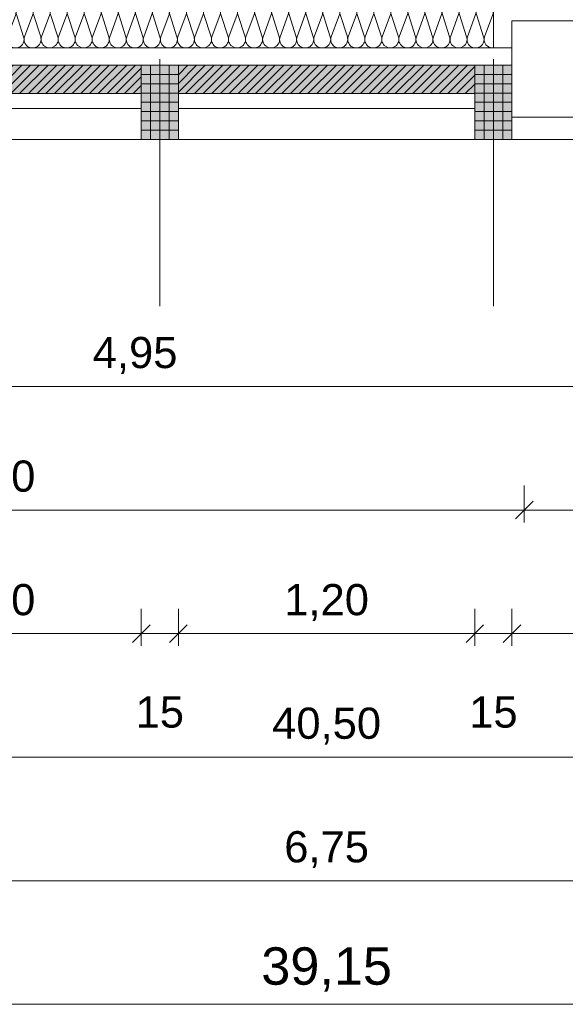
# Model space of a CAD drawing. Header units: metres. Extents: x -167 to 152, y -127 to 99.
# Tile 47 of 225: x -20.82 to -18.61, y -25.77 to -21.79. Entities that reach past the tile are written whole.
import ezdxf

# ---------------------------------------------------------------- set-up
doc = ezdxf.new("R2010")
doc.units = ezdxf.units.M
doc.header["$PDMODE"] = 1
doc.header["$PDSIZE"] = -2
doc.linetypes.add('Raster 01', pattern=[2, 1, -1])
doc.layers.get('0').update_dxf_attribs({"lineweight": 25})
for name, color, linetype, lineweight, true_color in [('014_Fassadenarbeiten-000 Aufsicht Betonfertigteile', 7, 'Continuous', 9, 0xc0c0c0), ('014_Fassadenarbeiten-000 Aufsicht Mauerwerk', 7, 'Continuous', 9, 0xa6a6a6), ('014_Fassadenarbeiten-330 mineralische Dämmung', 7, 'Continuous', 9, 0x666666), ('031_Metallbauarbeiten-330 Aufsicht Metallbauarbeiten', 7, 'Continuous', 9, 0xa6a6a6), ('AV1-Raster', 7, 'Raster 01', 9, 0xa6a6a6)]:
    doc.layers.add(name, color=color, linetype=linetype, lineweight=lineweight, true_color=true_color)
for name, color, linetype, lineweight in [('014_Fassadenarbeiten-330 Betonfertigteile vertikal', 7, 'Continuous', 9), ('014_Fassadenarbeiten-330 Filtermauerwerk 11.5cm', 7, 'Continuous', 9), ('_1.35m (3D)', 7, 'Continuous', 9), ('_OG 1 (2D)', 7, 'Continuous', 9), ('Bemaßung-Bemaßung', 7, 'Continuous', 9)]:
    doc.layers.add(name, color=color, linetype=linetype, lineweight=lineweight)
doc.layers.get('0').freeze()
doc.styles.add('Arial', font='arial.ttf')
doc.dimstyles.new('COE 50', dxfattribs={"dimtxt": 126.090495, "dimasz": 0.001414, "dimexe": 0.001, "dimexo": 0.01, "dimgap": 0.001, "dimtad": 1, "dimdec": 3, "dimtxsty": 'Arial', "dimblk": 'VW_SLASH-4', "dimblk1": 'VW_SLASH-4', "dimblk2": 'VW_SLASH-4', "dimcen": 0, "dimadec": 3, "dimazin": 0, "dimtfac": 0.8, "dimtdec": 3, "dimtix": 1, "dimtmove": 0, "dimatfit": 0, "dimldrblk": 'VW_SLASH-3', "dimfxl": 0.002, "dimfxlon": 1, "dimfrac": 2, "dimtolj": 1, "dimarcsym": 0})
pattern_1 = [(-90, (0, 0), (0.0375, 0), [])]
pattern_2 = [(0, (0, 0), (2e-18, -0.0375), [])]
pattern_3 = [(45, (0, 0), (0.01767767, -0.01767767), [])]

# ---------------------------------------------------------------- blocks, each defined once
blk = doc.blocks.new('Group-2')
at = {"layer": 'AV1-Raster'}
for p, q in [((-20.25, -22.95), (-20.25, 1.35)), ((-18.9, -22.95), (-18.9, 1.35))]:
    blk.add_line(p, q, dxfattribs=at)
blk = doc.blocks.new('1.35m (3D)')
at = {"layer": 'AV1-Raster', "color": 7}
blk.add_blockref('Group-2', (0, 0), dxfattribs=at)
blk = doc.blocks.new('Group-291')
at = {"layer": '014_Fassadenarbeiten-330 mineralische Dämmung', "transparency": 33554687, "flags": 128}
for points in [[(-21.77, 22.6949, 0.324435), (-21.7316, 22.7074, 0.324435), (-21.7316, 22.7479, 0.324435), (-21.77, 22.7604), (-21.86, 22.7315, -0.324488), (-21.8985, 22.7441, -0.324488), (-21.8985, 22.7845, -0.324488), (-21.86, 22.7971), (-21.77, 22.7638, 0.324435), (-21.7316, 22.7764, 0.324435), (-21.7316, 22.8168, 0.324435), (-21.77, 22.8294), (-21.86, 22.8004, -0.324488), (-21.8985, 22.813, -0.324488), (-21.8985, 22.8535, -0.324488), (-21.86, 22.866), (-21.77, 22.8327, 0.324435), (-21.7316, 22.8453, 0.324435), (-21.7316, 22.8857, 0.324435), (-21.77, 22.8983), (-21.86, 22.8694, -0.324488), (-21.8985, 22.8819, -0.324488), (-21.8985, 22.9224, -0.324488), (-21.86, 22.935), (-21.77, 22.9017, 0.665936), (-21.7287, 22.95)], [(-21.8237, 22.95), (-21.86, 22.9383, -0.31555), (-21.8978, 22.95)], [(-21.77, 18.9029, 1.372583), (-21.77, 18.9685), (-21.86, 18.9395, -1.372995), (-21.86, 19.0051), (-21.77, 18.9718, 1.372583), (-21.77, 19.0374), (-21.86, 19.0085, -1.372995), (-21.86, 19.074), (-21.77, 19.0408, 1.372583), (-21.77, 19.1063), (-21.86, 19.0774, -1.372995), (-21.86, 19.143), (-21.77, 19.1097, 1.372583), (-21.77, 19.1753), (-21.86, 19.1464, -1.372995), (-21.86, 19.2119), (-21.77, 19.1787, 1.372583), (-21.77, 19.2442), (-21.86, 19.2153, -1.372995), (-21.86, 19.2809), (-21.77, 19.2476, 1.372583), (-21.77, 19.3132), (-21.86, 19.2843, -1.372995), (-21.86, 19.3498), (-21.77, 19.3166, 1.372583), (-21.77, 19.3821), (-21.86, 19.3532, -1.372995), (-21.86, 19.4188), (-21.77, 19.3855, 1.372583), (-21.77, 19.4511), (-21.86, 19.4221, -1.372995), (-21.86, 19.4877), (-21.77, 19.4544, 1.372583), (-21.77, 19.52), (-21.86, 19.4911, -1.372995), (-21.86, 19.5567), (-21.77, 19.5234, 1.372583), (-21.77, 19.589), (-21.86, 19.56, -1.372995), (-21.86, 19.6256), (-21.77, 19.5923, 1.372583), (-21.77, 19.6579), (-21.86, 19.629, -1.372995), (-21.86, 19.6946), (-21.77, 19.6613, 1.372583), (-21.77, 19.7269), (-21.86, 19.6979, -1.372995), (-21.86, 19.7635), (-21.77, 19.7302, 1.372583), (-21.77, 19.7958), (-21.86, 19.7669, -1.372995), (-21.86, 19.8324), (-21.77, 19.7992, 1.372583), (-21.77, 19.8647), (-21.86, 19.8358, -1.372995), (-21.86, 19.9014), (-21.77, 19.8681, 1.372583), (-21.77, 19.9337), (-21.86, 19.9048, -1.372995), (-21.86, 19.9703), (-21.77, 19.9371, 1.372583), (-21.77, 20.0026), (-21.86, 19.9737, -1.372995), (-21.86, 20.0393), (-21.77, 20.006, 1.372583), (-21.77, 20.0716), (-21.86, 20.0427, -1.372995), (-21.86, 20.1082), (-21.77, 20.075, 1.372583), (-21.77, 20.1405), (-21.86, 20.1116, -1.372995), (-21.86, 20.1772), (-21.77, 20.1439, 1.372583), (-21.77, 20.2095), (-21.86, 20.1805, -1.372995), (-21.86, 20.2461), (-21.77, 20.2128, 1.372583), (-21.77, 20.2784), (-21.86, 20.2495, -1.372995), (-21.86, 20.3151), (-21.77, 20.2818, 1.372583), (-21.77, 20.3474), (-21.86, 20.3184, -1.372995), (-21.86, 20.384), (-21.77, 20.3507, 1.372583), (-21.77, 20.4163), (-21.86, 20.3874, -1.372995), (-21.86, 20.4529), (-21.77, 20.4197, 1.372583), (-21.77, 20.4852), (-21.86, 20.4563, -1.372995), (-21.86, 20.5219), (-21.77, 20.4886, 1.372583), (-21.77, 20.5542), (-21.86, 20.5253, -1.372995), (-21.86, 20.5908), (-21.77, 20.5576, 1.372583), (-21.77, 20.6231), (-21.86, 20.5942, -1.372995), (-21.86, 20.6598), (-21.77, 20.6265, 1.372583), (-21.77, 20.6921), (-21.86, 20.6632, -1.372995), (-21.86, 20.7287), (-21.77, 20.6955, 1.372583), (-21.77, 20.761), (-21.86, 20.7321, -1.372995), (-21.86, 20.7977), (-21.77, 20.7644, 1.372583), (-21.77, 20.83), (-21.86, 20.801, -1.372995), (-21.86, 20.8666), (-21.77, 20.8333, 1.372583), (-21.77, 20.8989), (-21.86, 20.87, -1.372995), (-21.86, 20.9356), (-21.77, 20.9023, 1.372583), (-21.77, 20.9679), (-21.86, 20.9389, -1.372995), (-21.86, 21.0045), (-21.77, 20.9712, 1.372583), (-21.77, 21.0368), (-21.86, 21.0079, -1.372995), (-21.86, 21.0734), (-21.77, 21.0402, 1.372583), (-21.77, 21.1057), (-21.86, 21.0768, -1.372995), (-21.86, 21.1424), (-21.77, 21.1091, 1.372583), (-21.77, 21.1747), (-21.86, 21.1458, -1.372995), (-21.86, 21.2113), (-21.77, 21.1781, 1.372583), (-21.77, 21.2436), (-21.86, 21.2147, -1.372995), (-21.86, 21.2803), (-21.77, 21.247, 1.372583), (-21.77, 21.3126), (-21.86, 21.2837, -1.372995), (-21.86, 21.3492), (-21.77, 21.316, 1.372583), (-21.77, 21.3815), (-21.86, 21.3526, -1.372995), (-21.86, 21.4182), (-21.77, 21.3849, 1.372583), (-21.77, 21.4505), (-21.86, 21.4215, -1.372995), (-21.86, 21.4871), (-21.77, 21.4538, 1.372583), (-21.77, 21.5194), (-21.86, 21.4905, -1.372995), (-21.86, 21.5561), (-21.77, 21.5228, 1.372583), (-21.77, 21.5884), (-21.86, 21.5594, -1.372995), (-21.86, 21.625), (-21.77, 21.5917, 1.372583), (-21.77, 21.6573), (-21.86, 21.6284, -1.372995), (-21.86, 21.694), (-21.77, 21.6607, 1.372583), (-21.77, 21.7263), (-21.86, 21.6973, -1.372995), (-21.86, 21.7629), (-21.77, 21.7296, 1.372583), (-21.77, 21.7952), (-21.86, 21.7663, -1.372995), (-21.86, 21.8318), (-21.77, 21.7986, 1.372583), (-21.77, 21.8641), (-21.86, 21.8352, -1.372995), (-21.86, 21.9008), (-21.77, 21.8675, 1.372583), (-21.77, 21.9331), (-21.86, 21.9042, -1.372995), (-21.86, 21.9697), (-21.77, 21.9365, 1.372583), (-21.77, 22.002), (-21.86, 21.9731, -1.372995), (-21.86, 22.0387), (-21.77, 22.0054, 1.372583), (-21.77, 22.071), (-21.86, 22.0421, -1.372995), (-21.86, 22.1076), (-21.77, 22.0744, 1.372583), (-21.77, 22.1399), (-21.86, 22.111, -1.372995), (-21.86, 22.1766), (-21.77, 22.1433, 1.372583), (-21.77, 22.2089), (-21.86, 22.1799, -1.372995), (-21.86, 22.2455), (-21.77, 22.2122, 1.372583), (-21.77, 22.2778), (-21.86, 22.2489, -1.372995), (-21.86, 22.3145), (-21.77, 22.2812, 1.372583), (-21.77, 22.3468), (-21.86, 22.3178, -1.372995), (-21.86, 22.3834), (-21.77, 22.3501, 1.372583), (-21.77, 22.4157), (-21.86, 22.3868, -1.372995), (-21.86, 22.4523), (-21.77, 22.4191, 1.372583), (-21.77, 22.4846), (-21.86, 22.4557, -1.372995), (-21.86, 22.5213), (-21.77, 22.488, 1.372583), (-21.77, 22.5536), (-21.86, 22.5247, -1.372995), (-21.86, 22.5902), (-21.77, 22.557, 1.372583), (-21.77, 22.6225), (-21.86, 22.5936, -1.372995), (-21.86, 22.6592), (-21.77, 22.6259, 1.372583), (-21.77, 22.6915), (-21.86, 22.6626, -1.372995), (-21.86, 22.7281), (-21.77, 22.6949, 1.372583), (-21.77, 22.7604), (-21.86, 22.7315, -1.372995), (-21.86, 22.7971), (-21.77, 22.7638, 1.372583), (-21.77, 22.8294), (-21.86, 22.8004, -1.372995), (-21.86, 22.866)], [(-21.77, 19.0374, -0.324435), (-21.7316, 19.0248, -0.324435), (-21.7316, 18.9844, -0.324435), (-21.77, 18.9718), (-21.86, 19.0051, 0.324488), (-21.8985, 18.9925, 0.324488), (-21.8985, 18.9521, 0.324488), (-21.86, 18.9395), (-21.77, 18.9685, -0.324435), (-21.7316, 18.9559, -0.324435), (-21.7316, 18.9155, -0.324435), (-21.77, 18.9029), (-21.86, 18.9362, 0.54007), (-21.9048, 18.9)], [(-21.7684, 18.9, -0.131588), (-21.7505, 18.9)]]:
    blk.add_lwpolyline(points, format="xyb", dxfattribs=at)
blk = doc.blocks.new('Group-292')
at = {"layer": '014_Fassadenarbeiten-330 mineralische Dämmung', "transparency": 33554687}
blk.add_blockref('Group-291', (0, 0), dxfattribs=at)
blk = doc.blocks.new('Parametric Object-44')
at = {"layer": '014_Fassadenarbeiten-330 mineralische Dämmung', "color": 7, "transparency": 33554687}
blk.add_blockref('Group-292', (0, 0), dxfattribs=at)
at = {"layer": '014_Fassadenarbeiten-330 mineralische Dämmung', "color": 0, "flags": 1}
for tag in ['IFC_UUID', 'instanceID', 'prm0_name', 'prm0_type', 'prm0_value', 'prm1_name', 'prm1_type', 'prm1_value', 'prm2_name', 'prm2_type', 'prm2_value', 'prm3_name', 'prm3_type', 'prm3_value', 'prm4_name', 'prm4_type', 'prm4_value', 'prm5_name', 'prm5_type', 'prm5_value', 'prm6_name', 'prm6_type', 'prm6_value']:
    blk.add_attdef(tag, (-22.95, -21.9131), '', height=0.00018, dxfattribs=at)
blk = doc.blocks.new('VW_SLASH-4')
at = {"color": 0, "linetype": 'ByBlock', "lineweight": -2, "transparency": 16777216}
blk.add_line((0, 0), (-1, 0), dxfattribs=at)
at = {"color": 0, "linetype": 'Continuous', "lineweight": 15, "transparency": 16777216, "flags": 128}
blk.add_lwpolyline([(0.5, 0.5), (-0.5, -0.5)], dxfattribs=at)
blk = doc.blocks.new('*D416')
at = {"layer": 'Bemaßung-Bemaßung', "color": 0, "lineweight": -2}
for p, q in [((-39.15, -25.675), (-39.15, -25.825)), ((0, -25.675), (0, -25.825)), ((-0.0707, -25.775), (-39.0793, -25.775))]:
    blk.add_line(p, q, dxfattribs=at)
at = {"layer": 'Defpoints', "color": 0}
for p in [(-39.15, -21.6), (0, -21.6), (-39.15, -25.775)]:
    blk.add_point(p, dxfattribs=at)
at = {"layer": 'Bemaßung-Bemaßung', "color": 0, "lineweight": -2, "xscale": 0.070693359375, "yscale": 0.070693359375, "zscale": 0.070693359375, "rotation": 180}
blk.add_blockref('VW_SLASH-4', (-39.15, -25.775), dxfattribs=at)
at = {"layer": 'Bemaßung-Bemaßung', "color": 0, "lineweight": -2, "xscale": 0.070693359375, "yscale": 0.070693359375, "zscale": 0.070693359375}
blk.add_blockref('VW_SLASH-4', (0, -25.775), dxfattribs=at)
at = {"layer": 'Bemaßung-Bemaßung', "color": 0, "insert": (-19.575, -25.6341), "char_height": 0.15131, "attachment_point": 5, "style": 'Arial'}
blk.add_mtext('\\A1;39,15', dxfattribs=at)
blk = doc.blocks.new('VW_SLASH-3')
at = {"color": 0, "linetype": 'ByBlock', "lineweight": -2, "transparency": 16777216}
blk.add_line((0, 0), (-1, 0), dxfattribs=at)
at = {"color": 0, "linetype": 'Continuous', "lineweight": 15, "transparency": 16777216, "flags": 128}
blk.add_lwpolyline([(0.5, 0.5), (-0.5, -0.5)], dxfattribs=at)
blk = doc.blocks.new('*D420')
at = {"layer": 'Bemaßung-Bemaßung', "color": 0, "lineweight": -2}
for p, q in [((-22.95, -25.175), (-22.95, -25.325)), ((-16.2, -25.175), (-16.2, -25.325)), ((-16.2707, -25.275), (-22.8793, -25.275))]:
    blk.add_line(p, q, dxfattribs=at)
at = {"layer": 'Defpoints', "color": 0}
for p in [(-22.95, -21.6), (-16.2, -21.6), (-22.95, -25.275)]:
    blk.add_point(p, dxfattribs=at)
at = {"layer": 'Bemaßung-Bemaßung', "color": 0, "lineweight": -2, "xscale": 0.070693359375, "yscale": 0.070693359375, "zscale": 0.070693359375, "rotation": 180}
blk.add_blockref('VW_SLASH-4', (-22.95, -25.275), dxfattribs=at)
at = {"layer": 'Bemaßung-Bemaßung', "color": 0, "lineweight": -2, "xscale": 0.070693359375, "yscale": 0.070693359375, "zscale": 0.070693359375}
blk.add_blockref('VW_SLASH-4', (-16.2, -25.275), dxfattribs=at)
at = {"layer": 'Bemaßung-Bemaßung', "color": 0, "insert": (-19.575, -25.1492), "char_height": 0.12609, "attachment_point": 5, "style": 'Arial'}
blk.add_mtext('\\A1;6,75', dxfattribs=at)
blk = doc.blocks.new('*D432')
at = {"layer": 'Bemaßung-Bemaßung', "color": 0, "lineweight": -2}
for p, q in [((-39.825, -24.675), (-39.825, -24.825)), ((0.675, -24.675), (0.675, -24.825)), ((0.6043, -24.775), (-39.7543, -24.775))]:
    blk.add_line(p, q, dxfattribs=at)
at = {"layer": 'Defpoints', "color": 0}
for p in [(-39.825, -22.275), (0.675, -22.275), (-39.825, -24.775)]:
    blk.add_point(p, dxfattribs=at)
at = {"layer": 'Bemaßung-Bemaßung', "color": 0, "lineweight": -2, "xscale": 0.070693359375, "yscale": 0.070693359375, "zscale": 0.070693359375, "rotation": 180}
blk.add_blockref('VW_SLASH-4', (-39.825, -24.775), dxfattribs=at)
at = {"layer": 'Bemaßung-Bemaßung', "color": 0, "lineweight": -2, "xscale": 0.070693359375, "yscale": 0.070693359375, "zscale": 0.070693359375}
blk.add_blockref('VW_SLASH-4', (0.675, -24.775), dxfattribs=at)
at = {"layer": 'Bemaßung-Bemaßung', "color": 0, "insert": (-19.575, -24.6492), "char_height": 0.12609, "attachment_point": 5, "style": 'Arial'}
blk.add_mtext('\\A1;40,50', dxfattribs=at)
blk = doc.blocks.new('*D463')
at = {"layer": 'Bemaßung-Bemaßung', "color": 0, "linetype": 'Continuous', "lineweight": -2}
for p, q in [((-18.825, -24.175), (-18.825, -24.325)), ((-17.625, -24.175), (-17.625, -24.325)), ((-18.7543, -24.275), (-17.6957, -24.275))]:
    blk.add_line(p, q, dxfattribs=at)
at = {"layer": 'Defpoints', "color": 0}
for p in [(-18.825, -22.275), (-17.625, -22.275), (-17.625, -24.275)]:
    blk.add_point(p, dxfattribs=at)
at = {"layer": 'Bemaßung-Bemaßung', "color": 0, "lineweight": -2, "xscale": 0.070693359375, "yscale": 0.070693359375, "zscale": 0.070693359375, "rotation": 180}
blk.add_blockref('VW_SLASH-4', (-18.825, -24.275), dxfattribs=at)
at = {"layer": 'Bemaßung-Bemaßung', "color": 0, "lineweight": -2, "xscale": 0.070693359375, "yscale": 0.070693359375, "zscale": 0.070693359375}
blk.add_blockref('VW_SLASH-4', (-17.625, -24.275), dxfattribs=at)
at = {"layer": 'Bemaßung-Bemaßung', "color": 0, "insert": (-18.225, -24.1492), "char_height": 0.12609, "attachment_point": 5, "style": 'Arial'}
blk.add_mtext('\\A1;1,20', dxfattribs=at)
blk = doc.blocks.new('*D464')
at = {"layer": 'Bemaßung-Bemaßung', "color": 0, "linetype": 'Continuous', "lineweight": -2}
for p, q in [((-18.975, -24.175), (-18.975, -24.325)), ((-18.825, -24.175), (-18.825, -24.325)), ((-19.0457, -24.275), (-19.1164, -24.275)), ((-18.975, -24.275), (-18.825, -24.275)), ((-18.7543, -24.275), (-18.6836, -24.275))]:
    blk.add_line(p, q, dxfattribs=at)
at = {"layer": 'Defpoints', "color": 0}
for p in [(-18.975, -22.275), (-18.825, -22.275), (-18.825, -24.275)]:
    blk.add_point(p, dxfattribs=at)
at = {"layer": 'Bemaßung-Bemaßung', "color": 0, "lineweight": -2, "xscale": 0.070693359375, "yscale": 0.070693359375, "zscale": 0.070693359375}
blk.add_blockref('VW_SLASH-4', (-18.975, -24.275), dxfattribs=at)
at = {"layer": 'Bemaßung-Bemaßung', "color": 0, "lineweight": -2, "xscale": 0.070693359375, "yscale": 0.070693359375, "zscale": 0.070693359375, "rotation": 180}
blk.add_blockref('VW_SLASH-4', (-18.825, -24.275), dxfattribs=at)
at = {"layer": 'Bemaßung-Bemaßung', "color": 0, "insert": (-18.9, -24.5931), "char_height": 0.12609, "attachment_point": 5, "style": 'Arial'}
blk.add_mtext('\\A1;15', dxfattribs=at)
blk = doc.blocks.new('*D465')
at = {"layer": 'Bemaßung-Bemaßung', "color": 0, "linetype": 'Continuous', "lineweight": -2}
for p, q in [((-20.175, -24.175), (-20.175, -24.325)), ((-18.975, -24.175), (-18.975, -24.325)), ((-20.1043, -24.275), (-19.0457, -24.275))]:
    blk.add_line(p, q, dxfattribs=at)
at = {"layer": 'Defpoints', "color": 0}
for p in [(-20.175, -22.275), (-18.975, -22.275), (-18.975, -24.275)]:
    blk.add_point(p, dxfattribs=at)
at = {"layer": 'Bemaßung-Bemaßung', "color": 0, "lineweight": -2, "xscale": 0.070693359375, "yscale": 0.070693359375, "zscale": 0.070693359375, "rotation": 180}
blk.add_blockref('VW_SLASH-4', (-20.175, -24.275), dxfattribs=at)
at = {"layer": 'Bemaßung-Bemaßung', "color": 0, "lineweight": -2, "xscale": 0.070693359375, "yscale": 0.070693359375, "zscale": 0.070693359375}
blk.add_blockref('VW_SLASH-4', (-18.975, -24.275), dxfattribs=at)
at = {"layer": 'Bemaßung-Bemaßung', "color": 0, "insert": (-19.575, -24.1492), "char_height": 0.12609, "attachment_point": 5, "style": 'Arial'}
blk.add_mtext('\\A1;1,20', dxfattribs=at)
blk = doc.blocks.new('*D466')
at = {"layer": 'Bemaßung-Bemaßung', "color": 0, "linetype": 'Continuous', "lineweight": -2}
for p, q in [((-20.325, -24.175), (-20.325, -24.325)), ((-20.175, -24.175), (-20.175, -24.325)), ((-20.3957, -24.275), (-20.4664, -24.275)), ((-20.325, -24.275), (-20.175, -24.275)), ((-20.1043, -24.275), (-20.0336, -24.275))]:
    blk.add_line(p, q, dxfattribs=at)
at = {"layer": 'Defpoints', "color": 0}
for p in [(-20.325, -22.275), (-20.175, -22.275), (-20.175, -24.275)]:
    blk.add_point(p, dxfattribs=at)
at = {"layer": 'Bemaßung-Bemaßung', "color": 0, "lineweight": -2, "xscale": 0.070693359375, "yscale": 0.070693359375, "zscale": 0.070693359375}
blk.add_blockref('VW_SLASH-4', (-20.325, -24.275), dxfattribs=at)
at = {"layer": 'Bemaßung-Bemaßung', "color": 0, "lineweight": -2, "xscale": 0.070693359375, "yscale": 0.070693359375, "zscale": 0.070693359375, "rotation": 180}
blk.add_blockref('VW_SLASH-4', (-20.175, -24.275), dxfattribs=at)
at = {"layer": 'Bemaßung-Bemaßung', "color": 0, "insert": (-20.25, -24.5931), "char_height": 0.12609, "attachment_point": 5, "style": 'Arial'}
blk.add_mtext('\\A1;15', dxfattribs=at)
blk = doc.blocks.new('*D467')
at = {"layer": 'Bemaßung-Bemaßung', "color": 0, "linetype": 'Continuous', "lineweight": -2}
for p, q in [((-21.525, -24.175), (-21.525, -24.325)), ((-20.325, -24.175), (-20.325, -24.325)), ((-21.4543, -24.275), (-20.3957, -24.275))]:
    blk.add_line(p, q, dxfattribs=at)
at = {"layer": 'Defpoints', "color": 0}
for p in [(-21.525, -22.275), (-20.325, -22.275), (-20.325, -24.275)]:
    blk.add_point(p, dxfattribs=at)
at = {"layer": 'Bemaßung-Bemaßung', "color": 0, "lineweight": -2, "xscale": 0.070693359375, "yscale": 0.070693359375, "zscale": 0.070693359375, "rotation": 180}
blk.add_blockref('VW_SLASH-4', (-21.525, -24.275), dxfattribs=at)
at = {"layer": 'Bemaßung-Bemaßung', "color": 0, "lineweight": -2, "xscale": 0.070693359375, "yscale": 0.070693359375, "zscale": 0.070693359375}
blk.add_blockref('VW_SLASH-4', (-20.325, -24.275), dxfattribs=at)
at = {"layer": 'Bemaßung-Bemaßung', "color": 0, "insert": (-20.925, -24.1492), "char_height": 0.12609, "attachment_point": 5, "style": 'Arial'}
blk.add_mtext('\\A1;1,20', dxfattribs=at)
blk = doc.blocks.new('*D581')
at = {"layer": 'Bemaßung-Bemaßung', "color": 0, "linetype": 'Continuous', "lineweight": -2}
for p, q in [((-22.825, -23.175), (-22.825, -23.325)), ((-17.875, -23.175), (-17.875, -23.325)), ((-17.9457, -23.275), (-22.7543, -23.275))]:
    blk.add_line(p, q, dxfattribs=at)
at = {"layer": 'Defpoints', "color": 0}
for p in [(-17.875, -18.625), (-22.825, -21.725), (-22.825, -23.275)]:
    blk.add_point(p, dxfattribs=at)
at = {"layer": 'Bemaßung-Bemaßung', "color": 0, "lineweight": -2, "xscale": 0.070693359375, "yscale": 0.070693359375, "zscale": 0.070693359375, "rotation": 180}
blk.add_blockref('VW_SLASH-4', (-22.825, -23.275), dxfattribs=at)
at = {"layer": 'Bemaßung-Bemaßung', "color": 0, "lineweight": -2, "xscale": 0.070693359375, "yscale": 0.070693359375, "zscale": 0.070693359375}
blk.add_blockref('VW_SLASH-4', (-17.875, -23.275), dxfattribs=at)
at = {"layer": 'Bemaßung-Bemaßung', "color": 0, "insert": (-20.35, -23.1492), "char_height": 0.12609, "attachment_point": 5, "style": 'Arial'}
blk.add_mtext('\\A1;4,95', dxfattribs=at)
blk = doc.blocks.new('*D628')
at = {"layer": 'Bemaßung-Bemaßung', "color": 0, "lineweight": -2}
for p, q in [((-23.075, -23.675), (-23.075, -23.825)), ((-18.775, -23.675), (-18.775, -23.825)), ((-18.8457, -23.775), (-23.0043, -23.775))]:
    blk.add_line(p, q, dxfattribs=at)
at = {"layer": 'Defpoints', "color": 0}
for p in [(-23.075, -21.475), (-18.775, -21.475), (-23.075, -23.775)]:
    blk.add_point(p, dxfattribs=at)
at = {"layer": 'Bemaßung-Bemaßung', "color": 0, "lineweight": -2, "xscale": 0.070693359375, "yscale": 0.070693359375, "zscale": 0.070693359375, "rotation": 180}
blk.add_blockref('VW_SLASH-4', (-23.075, -23.775), dxfattribs=at)
at = {"layer": 'Bemaßung-Bemaßung', "color": 0, "lineweight": -2, "xscale": 0.070693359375, "yscale": 0.070693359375, "zscale": 0.070693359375}
blk.add_blockref('VW_SLASH-4', (-18.775, -23.775), dxfattribs=at)
at = {"layer": 'Bemaßung-Bemaßung', "color": 0, "insert": (-20.925, -23.6492), "char_height": 0.12609, "attachment_point": 5, "style": 'Arial'}
blk.add_mtext('\\A1;4,30', dxfattribs=at)
blk = doc.blocks.new('*D629')
at = {"layer": 'Bemaßung-Bemaßung', "color": 0, "lineweight": -2}
for p, q in [((-18.775, -23.675), (-18.775, -23.825)), ((-16.325, -23.675), (-16.325, -23.825)), ((-16.3957, -23.775), (-18.7043, -23.775))]:
    blk.add_line(p, q, dxfattribs=at)
at = {"layer": 'Defpoints', "color": 0}
for p in [(-18.775, -21.475), (-16.325, -21.725), (-18.775, -23.775)]:
    blk.add_point(p, dxfattribs=at)
at = {"layer": 'Bemaßung-Bemaßung', "color": 0, "lineweight": -2, "xscale": 0.070693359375, "yscale": 0.070693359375, "zscale": 0.070693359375, "rotation": 180}
blk.add_blockref('VW_SLASH-4', (-18.775, -23.775), dxfattribs=at)
at = {"layer": 'Bemaßung-Bemaßung', "color": 0, "lineweight": -2, "xscale": 0.070693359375, "yscale": 0.070693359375, "zscale": 0.070693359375}
blk.add_blockref('VW_SLASH-4', (-16.325, -23.775), dxfattribs=at)
at = {"layer": 'Bemaßung-Bemaßung', "color": 0, "insert": (-17.55, -23.6492), "char_height": 0.12609, "attachment_point": 5, "style": 'Arial'}
blk.add_mtext('\\A1;2,45', dxfattribs=at)
blk = doc.blocks.new('OG 1 (2D)')
at = {"layer": '014_Fassadenarbeiten-330 Betonfertigteile vertikal', "linetype": 'Continuous', "lineweight": 0}
blk.add_hatch(color=9, dxfattribs=at).paths.add_polyline_path([(-20.175, -21.975), (-20.325, -21.975), (-20.325, -22.275), (-20.175, -22.275)])
at = {"layer": '014_Fassadenarbeiten-330 Betonfertigteile vertikal', "linetype": 'Continuous', "lineweight": 9}
h = blk.add_hatch(dxfattribs=at)
h.set_pattern_fill('Stahlbetonfertigteil', color=8, style=0, pattern_type=2)
h.set_pattern_definition(pattern_1)
h.paths.add_polyline_path([(-20.175, -21.975), (-20.325, -21.975), (-20.325, -22.275), (-20.175, -22.275)])
at = {"layer": '014_Fassadenarbeiten-330 Betonfertigteile vertikal', "linetype": 'Continuous', "lineweight": 13}
h = blk.add_hatch(dxfattribs=at)
h.set_pattern_fill('Stahlbetonfertigteil-1', color=8, style=0, pattern_type=2)
h.set_pattern_definition(pattern_2)
h.paths.add_polyline_path([(-20.175, -21.975), (-20.325, -21.975), (-20.325, -22.275), (-20.175, -22.275)])
at = {"layer": '014_Fassadenarbeiten-330 Filtermauerwerk 11.5cm', "linetype": 'Continuous', "lineweight": 0, "true_color": 0xd19783}
for points in [[(-21.525, -22.09), (-21.525, -21.975), (-20.325, -21.975), (-20.325, -22.09)], [(-20.175, -22.09), (-20.175, -21.975), (-18.975, -21.975), (-18.975, -22.09)]]:
    blk.add_hatch(color=33, dxfattribs=at).paths.add_polyline_path(points)
at = {"layer": '014_Fassadenarbeiten-330 Filtermauerwerk 11.5cm', "linetype": 'Continuous', "lineweight": 9}
h = blk.add_hatch(dxfattribs=at)
h.set_pattern_fill('Mauerwerk Münster', color=8, style=0, pattern_type=2)
h.set_pattern_definition(pattern_3)
h.paths.add_polyline_path([(-21.525, -22.09), (-21.525, -21.975), (-20.325, -21.975), (-20.325, -22.09)])
h = blk.add_hatch(dxfattribs=at)
h.set_pattern_fill('Mauerwerk Münster', color=8, style=0, pattern_type=2)
h.set_pattern_definition(pattern_3)
h.paths.add_polyline_path([(-20.175, -22.09), (-20.175, -21.975), (-18.975, -21.975), (-18.975, -22.09)])
at = {"layer": '014_Fassadenarbeiten-000 Aufsicht Betonfertigteile', "flags": 128}
blk.add_lwpolyline([(-39.455, -21.905), (0.305, -21.905), (0.675, -22.275), (-39.825, -22.275)], close=True, dxfattribs=at)
at = {"layer": '014_Fassadenarbeiten-000 Aufsicht Mauerwerk', "flags": 128}
for points in [[(-20.325, -21.975), (-20.325, -22.15), (-21.525, -22.15), (-21.525, -21.975)], [(-21.525, -22.15), (-21.525, -21.975), (-20.325, -21.975), (-20.325, -22.15)], [(-18.975, -21.975), (-18.975, -22.15), (-20.175, -22.15), (-20.175, -21.975)], [(-20.175, -22.15), (-20.175, -21.975), (-18.975, -21.975), (-18.975, -22.15)]]:
    blk.add_lwpolyline(points, close=True, dxfattribs=at)
at = {"layer": '014_Fassadenarbeiten-330 Betonfertigteile vertikal', "flags": 128}
blk.add_lwpolyline([(-20.175, -21.975), (-20.325, -21.975), (-20.325, -22.275), (-20.175, -22.275)], close=True, dxfattribs=at)
at = {"layer": '014_Fassadenarbeiten-330 Filtermauerwerk 11.5cm', "flags": 128}
for points in [[(-21.525, -22.09), (-21.525, -21.975), (-20.325, -21.975), (-20.325, -22.09)], [(-20.175, -22.09), (-20.175, -21.975), (-18.975, -21.975), (-18.975, -22.09)]]:
    blk.add_lwpolyline(points, close=True, dxfattribs=at)
at = {"layer": '014_Fassadenarbeiten-330 mineralische Dämmung', "flags": 128}
blk.add_lwpolyline([(-22.95, -21.905), (-22.95, -21.725), (-18.9, -21.725), (-18.9, -21.905)], close=True, dxfattribs=at)
at = {"layer": '014_Fassadenarbeiten-330 mineralische Dämmung', "rotation": 90}
blk.add_blockref('Parametric Object-44', (0, 0), dxfattribs=at)
at = {"layer": 'Bemaßung-Bemaßung'}
dim = blk.add_linear_dim(base=(-39.825, -24.775), p1=(0.675, -22.275), p2=(-39.825, -22.275), text='40,50', dimstyle='COE 50', override={"dimtxt": 0.12609, "dimasz": 0.070693, "dimexe": 0.05, "dimgap": 0.05, "dimpost": '<>', "dimtxsty": 'Arial', "dimtmove": 2, "dimfxl": 0.1}, dxfattribs=at)
dim.commit()
dim.dimension.update_dxf_attribs({"geometry": '*D432', "text_midpoint": (-19.575, -24.6492)})
at = {"layer": 'Bemaßung-Bemaßung', "linetype": 'Continuous'}
for base, p1, p2, text, override, picture, middle in [((-20.325, -24.275), (-21.525, -22.275), (-20.325, -22.275), '1,20', {"dimtxt": 0.12609, "dimasz": 0.070693, "dimexe": 0.05, "dimgap": 0.05, "dimpost": '<>', "dimtxsty": 'Arial', "dimtmove": 2, "dimfxl": 0.1}, '*D467', (-20.925, -24.1492)), ((-20.175, -24.275), (-20.325, -22.275), (-20.175, -22.275), '15', {"dimtxt": 0.12609, "dimasz": 0.070693, "dimexe": 0.05, "dimgap": 0.05, "dimpost": '<>', "dimtxsty": 'Arial', "dimtix": 0, "dimtmove": 2, "dimfxl": 0.1}, '*D466', (-20.25, -24.5931)), ((-18.975, -24.275), (-20.175, -22.275), (-18.975, -22.275), '1,20', {"dimtxt": 0.12609, "dimasz": 0.070693, "dimexe": 0.05, "dimgap": 0.05, "dimpost": '<>', "dimtxsty": 'Arial', "dimtmove": 2, "dimfxl": 0.1}, '*D465', (-19.575, -24.1492)), ((-18.825, -24.275), (-18.975, -22.275), (-18.825, -22.275), '15', {"dimtxt": 0.12609, "dimasz": 0.070693, "dimexe": 0.05, "dimgap": 0.05, "dimpost": '<>', "dimtxsty": 'Arial', "dimtix": 0, "dimtmove": 2, "dimfxl": 0.1}, '*D464', (-18.9, -24.5931)), ((-17.625, -24.275), (-18.825, -22.275), (-17.625, -22.275), '1,20', {"dimtxt": 0.12609, "dimasz": 0.070693, "dimexe": 0.05, "dimgap": 0.05, "dimpost": '<>', "dimtxsty": 'Arial', "dimtmove": 2, "dimfxl": 0.1}, '*D463', (-18.225, -24.1492))]:
    dim = blk.add_linear_dim(base=base, p1=p1, p2=p2, text=text, dimstyle='COE 50', override=override, dxfattribs=at)
    dim.commit()
    dim.dimension.update_dxf_attribs({"geometry": picture, "text_midpoint": middle})
at = {"color": 255}
blk.add_wipeout([(-18.825, -21.795), (-16.2, -21.795), (-16.2, -22.185), (-18.825, -22.185)], dxfattribs=at).dxf.layer = '031_Metallbauarbeiten-330 Aufsicht Metallbauarbeiten'
at = {"layer": '014_Fassadenarbeiten-330 Betonfertigteile vertikal', "linetype": 'Continuous', "lineweight": 0}
blk.add_hatch(color=9, dxfattribs=at).paths.add_polyline_path([(-18.825, -21.975), (-18.975, -21.975), (-18.975, -22.275), (-18.825, -22.275)])
at = {"layer": '014_Fassadenarbeiten-330 Betonfertigteile vertikal', "linetype": 'Continuous', "lineweight": 9}
h = blk.add_hatch(dxfattribs=at)
h.set_pattern_fill('Stahlbetonfertigteil', color=8, style=0, pattern_type=2)
h.set_pattern_definition(pattern_1)
h.paths.add_polyline_path([(-18.825, -21.975), (-18.975, -21.975), (-18.975, -22.275), (-18.825, -22.275)])
at = {"layer": '014_Fassadenarbeiten-330 Betonfertigteile vertikal', "linetype": 'Continuous', "lineweight": 13}
h = blk.add_hatch(dxfattribs=at)
h.set_pattern_fill('Stahlbetonfertigteil-1', color=8, style=0, pattern_type=2)
h.set_pattern_definition(pattern_2)
h.paths.add_polyline_path([(-18.825, -21.975), (-18.975, -21.975), (-18.975, -22.275), (-18.825, -22.275)])
at = {"layer": '014_Fassadenarbeiten-330 Betonfertigteile vertikal', "flags": 128}
blk.add_lwpolyline([(-18.825, -21.975), (-18.975, -21.975), (-18.975, -22.275), (-18.825, -22.275)], close=True, dxfattribs=at)
at = {"layer": '031_Metallbauarbeiten-330 Aufsicht Metallbauarbeiten', "flags": 128}
blk.add_lwpolyline([(-18.825, -21.795), (-16.2, -21.795), (-16.2, -22.185), (-18.825, -22.185)], close=True, dxfattribs=at)
at = {"layer": 'Bemaßung-Bemaßung', "linetype": 'Continuous'}
dim = blk.add_linear_dim(base=(-22.825, -23.275), p1=(-17.875, -18.625), p2=(-22.825, -21.725), text='4,95', dimstyle='COE 50', override={"dimtxt": 0.12609, "dimasz": 0.070693, "dimexe": 0.05, "dimgap": 0.05, "dimpost": '<>', "dimtxsty": 'Arial', "dimtmove": 2, "dimfxl": 0.1}, dxfattribs=at)
dim.commit()
dim.dimension.update_dxf_attribs({"geometry": '*D581', "text_midpoint": (-20.35, -23.1492)})
at = {"layer": 'Bemaßung-Bemaßung'}
for base, p1, p2, text, picture, middle in [((-23.075, -23.775), (-18.775, -21.475), (-23.075, -21.475), '4,30', '*D628', (-20.925, -23.6492)), ((-18.775, -23.775), (-16.325, -21.725), (-18.775, -21.475), '2,45', '*D629', (-17.55, -23.6492))]:
    dim = blk.add_linear_dim(base=base, p1=p1, p2=p2, text=text, dimstyle='COE 50', override={"dimtxt": 0.12609, "dimasz": 0.070693, "dimexe": 0.05, "dimgap": 0.05, "dimpost": '<>', "dimtxsty": 'Arial', "dimtmove": 2, "dimfxl": 0.1}, dxfattribs=at)
    dim.commit()
    dim.dimension.update_dxf_attribs({"geometry": picture, "text_midpoint": middle})
at = {"layer": 'Bemaßung-Bemaßung', "color": 1}
for base, p1, p2, text, override, picture, middle in [((-39.15, -25.775), (0, -21.6), (-39.15, -21.6), '39,15', {"dimtxt": 0.151309, "dimasz": 0.070693, "dimexe": 0.05, "dimgap": 0.05, "dimpost": '<>', "dimtxsty": 'Arial', "dimtmove": 2, "dimfxl": 0.1}, '*D416', (-19.575, -25.6341)), ((-22.95, -25.275), (-16.2, -21.6), (-22.95, -21.6), '6,75', {"dimtxt": 0.12609, "dimasz": 0.070693, "dimexe": 0.05, "dimgap": 0.05, "dimpost": '<>', "dimtxsty": 'Arial', "dimtmove": 2, "dimfxl": 0.1}, '*D420', (-19.575, -25.1492))]:
    dim = blk.add_linear_dim(base=base, p1=p1, p2=p2, text=text, dimstyle='COE 50', override=override, dxfattribs=at)
    dim.commit()
    dim.dimension.update_dxf_attribs({"geometry": picture, "text_midpoint": middle})

msp = doc.modelspace()

# ---------------------------------------------------------------- block references
at = {"layer": '_1.35m (3D)'}
msp.add_blockref('1.35m (3D)', (0, 0), dxfattribs=at)

# ---------------------------------------------------------------- next in the draw order: block references
at = {"layer": '_OG 1 (2D)'}
msp.add_blockref('OG 1 (2D)', (0, 0), dxfattribs=at)

doc.saveas('drawing.dxf')
